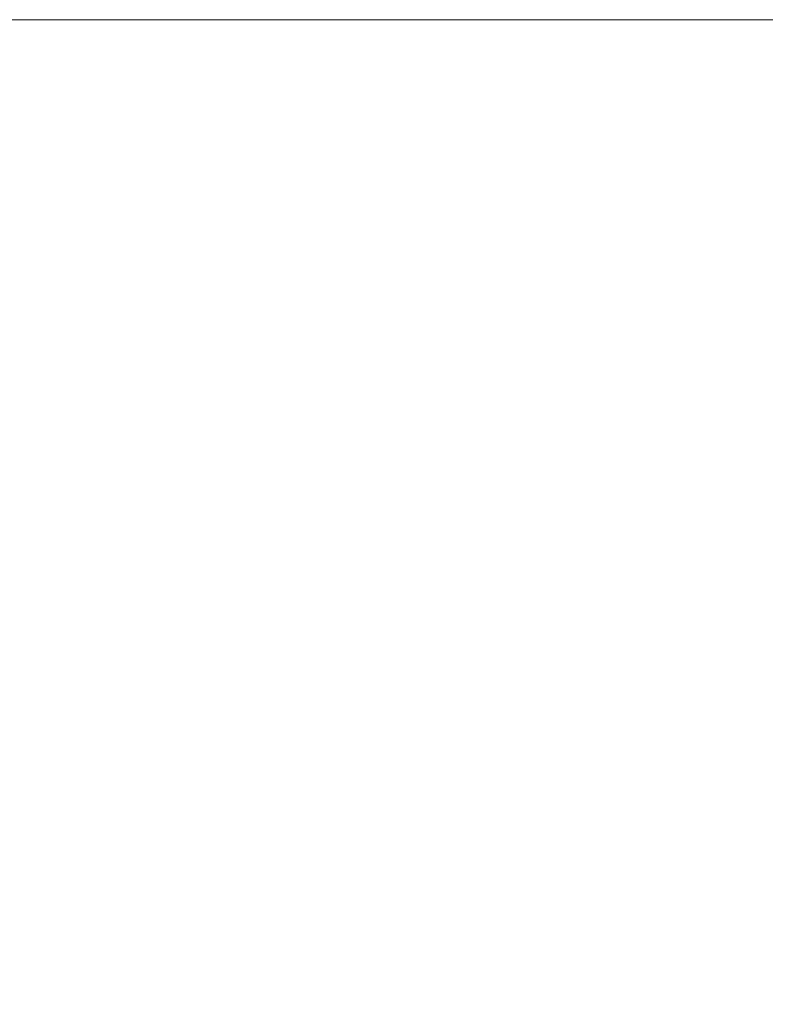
# Model space of a CAD drawing. Extents: x -24 to 2086, y -25 to 290.
# Tile 8 of 10: x 277 to 355, y 187 to 290. Entities that reach past the tile are written whole.
import ezdxf

# ---------------------------------------------------------------- set-up
doc = ezdxf.new("R2010")
doc.units = 0
doc.header["$MEASUREMENT"] = 0
doc.layers.add('B_ANNO_NOPLOT', color=47, linetype='Continuous', lineweight=18, plot=False)

# ---------------------------------------------------------------- blocks, each defined once
blk = doc.blocks.new('*U271')
at = {"layer": 'B_ANNO_NOPLOT', "flags": 128}
blk.add_lwpolyline([(0, -1073.1956), (0, -758.1956), (404.9096, -758.1956), (404.9096, -774.6267), (472.5, -774.6267), (472.5, -1022.5711), (395.7134, -1022.5711), (395.7134, -1073.1956)], close=True, dxfattribs=at)
blk = doc.blocks.new('INS_G36DET_BASE')
at = {"layer": 'B_ANNO_NOPLOT', "flags": 128}
blk.add_lwpolyline([(0, 0), (0, 315), (404.91, 315), (404.91, 298.57), (472.5, 298.57), (472.5, 50.62), (395.71, 50.62), (395.71, 0)], close=True, dxfattribs=at)

msp = doc.modelspace()

# ---------------------------------------------------------------- block references
msp.add_blockref('*U271', (-24.4, 1048.41))

# ---------------------------------------------------------------- next in the draw order: block references
msp.add_blockref('INS_G36DET_BASE', (-24.4, -24.79))

doc.saveas('drawing.dxf')
